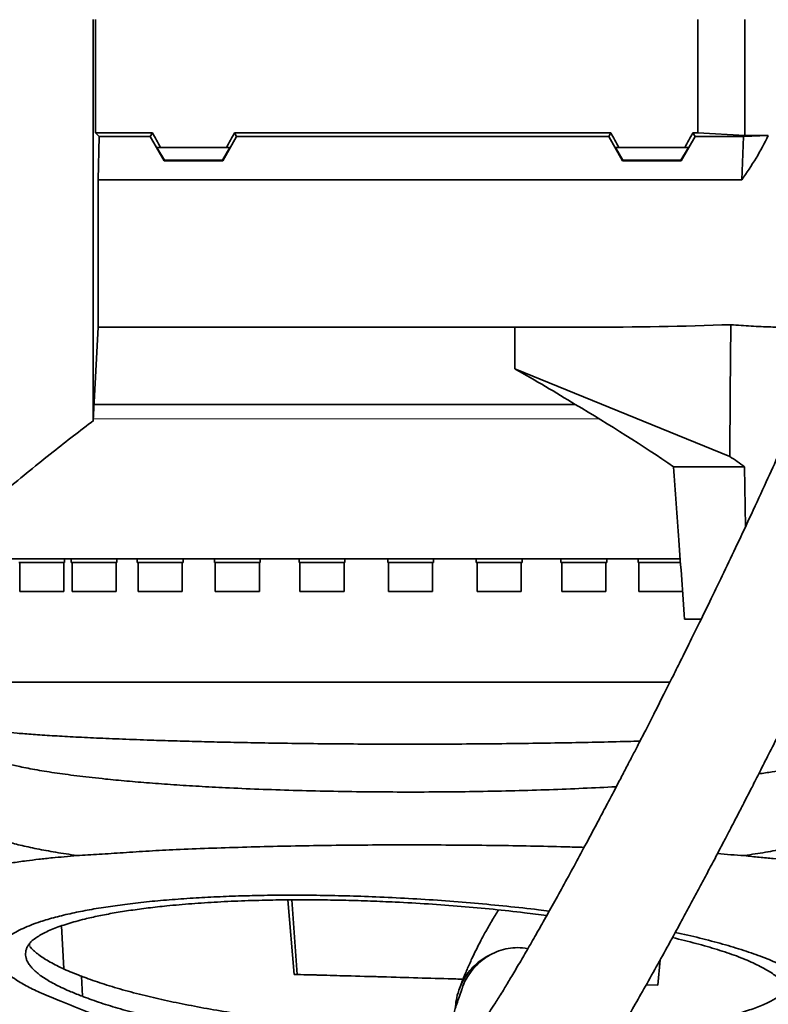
# Model space of a CAD drawing. Header units: millimetres. Extents: x 0 to 11920, y 0 to 8400.
# Tile 34 of 47: x 8871 to 9181, y 4725 to 5132. Entities that reach past the tile are written whole.
import ezdxf

# ---------------------------------------------------------------- set-up
doc = ezdxf.new("R2010")
doc.units = ezdxf.units.MM
doc.header["$LTSCALE"] = 20
doc.layers.add('THICK_LINE', color=7, linetype='Continuous')
doc.styles.add('SLDTEXTSTYLE0', font='TXT', dxfattribs={"width": 0.605})
doc.dimstyles.new('SLDDIMSTYLE0', dxfattribs={"dimtxt": 70, "dimasz": 70, "dimexe": 0, "dimexo": 0.0625, "dimgap": 17.5, "dimtad": 1, "dimdec": 4, "dimlfac": 20, "dimzin": 12, "dimdsep": 46, "dimtxsty": 'SLDTEXTSTYLE0', "dimsah": 1, "dimcen": 0.09, "dimadec": 1, "dimazin": 3, "dimtfac": 1, "dimtofl": 0, "dimtmove": 0, "dimatfit": 3, "dimfxl": 1, "dimfrac": 2, "dimtolj": 1, "dimtzin": 12, "dimarcsym": 0})

# ---------------------------------------------------------------- blocks, each defined once
blk = doc.blocks.new('_D_1')
at = {"layer": 'THICK_LINE'}
for p, q in [((10553.28, 5132.52), (11483.72, 5132.52)), ((6065.91, 4671.14), (5923.93, 4646.11))]:
    blk.add_line(p, q, dxfattribs=at)
blk.add_arc((8682.55, 5132.52), 2771.17, 190, 360, dxfattribs=at)
for points in [[(11453.72, 5132.52), (11442.84, 5062.66), (11462.84, 5062.4)], [(5953.47, 4651.31), (5956.67, 4580.68), (5976.32, 4584.4)]]:
    blk.add_solid(points, dxfattribs=at)
at = {"layer": 'THICK_LINE', "insert": (8817.13, 2453.12), "char_height": 70, "attachment_point": 1, "rotation": 5, "style": 'SLDTEXTSTYLE0'}
blk.add_mtext('170°', dxfattribs=at)

msp = doc.modelspace()

# ---------------------------------------------------------------- linework, layer by layer
at = {"color": 7, "linetype": 'Continuous', "lineweight": 35}
for p, q in [((8902.0248309, 5132.5242098), (8902.0248309, 5085.5393553)), ((9151.5467826, 5085.5393553), (9151.5467826, 5132.5242098)), ((9171.0467826, 5084.4278623), (9171.0467826, 5132.5242098)), ((8903.4539632, 5083.9753457), (8902.0248309, 5085.5393553)), ((8925.5555268, 5085.5393553), (8902.0248309, 5085.5393553)), ((8903.0467826, 5066.084722), (8903.4539632, 5083.9753457)), ((8903.4539632, 5083.9753457), (8924.6525455, 5083.9753457)), ((8924.6525455, 5083.9753457), (8925.5555268, 5085.5393553)), ((8930.4154626, 5073.9570109), (8924.6525455, 5083.9753457)), ((8954.6781026, 5073.9570109), (8960.4410197, 5083.9753457)), ((8959.5380384, 5085.5393553), (9115.5555268, 5085.5393553)), ((8960.4410197, 5083.9753457), (8959.5380384, 5085.5393553)), ((9114.6525455, 5083.9753457), (8960.4410197, 5083.9753457)), ((9114.6525455, 5083.9753457), (9115.5555268, 5085.5393553)), ((9120.4154626, 5073.9570109), (9114.6525455, 5083.9753457)), ((9144.6781026, 5073.9570109), (9150.4410197, 5083.9753457)), ((9149.5380384, 5085.5393553), (9151.5467826, 5085.5393553)), ((9150.4410197, 5083.9753457), (9149.5380384, 5085.5393553)), ((9170.4823236, 5083.9753457), (9150.4410197, 5083.9753457)), ((9171.0467826, 5084.4278623), (9151.5467826, 5085.5393553)), ((9169.7377704, 5066.084722), (9170.4823236, 5083.9753457)), ((9180.7725581, 5084.4278623), (9170.4823236, 5083.9753457)), ((9171.0467826, 5084.4278623), (9180.7725581, 5084.4278623)), ((8928.8966974, 5079.5242098), (8927.4374867, 5079.5242098)), ((8927.4374867, 5079.5242098), (8930.5335865, 5074.1616075)), ((8928.8966974, 5079.5242098), (8956.1968678, 5079.5242098)), ((8957.6560786, 5079.5242098), (8954.5599787, 5074.1616075)), ((8956.1968678, 5079.5242098), (8957.6560786, 5079.5242098)), ((9118.8966974, 5079.5242098), (9117.4374867, 5079.5242098)), ((9117.4374867, 5079.5242098), (9120.5335865, 5074.1616075)), ((9118.8966974, 5079.5242098), (9146.1968678, 5079.5242098)), ((9147.6560786, 5079.5242098), (9144.5599787, 5074.1616075)), ((9146.1968678, 5079.5242098), (9147.6560786, 5079.5242098)), ((8930.5335865, 5074.1616075), (8930.4154626, 5073.9570109)), ((8954.5599787, 5074.1616075), (8930.5335865, 5074.1616075)), ((8954.6781026, 5073.9570109), (8954.5599787, 5074.1616075)), ((9120.4154626, 5073.9570109), (9120.5335865, 5074.1616075)), ((9144.5599787, 5074.1616075), (9120.5335865, 5074.1616075)), ((9144.6781026, 5073.9570109), (9144.5599787, 5074.1616075)), ((8954.6781026, 5073.9570109), (8930.4154626, 5073.9570109)), ((9144.6781026, 5073.9570109), (9120.4154626, 5073.9570109)), ((8903.0467826, 5066.084722), (8903.0467826, 5005.0242098)), ((9169.7377704, 5066.084722), (8903.0467826, 5066.084722)), ((8901.0159885, 4966.2743507), (8903.0467826, 5005.0242098)), ((8903.0467826, 5005.0242098), (9105.7062327, 5005.0242098)), ((9075.7745008, 5005.0242098), (9075.7946125, 4987.7519839)), ((9164.8130103, 4951.4997174), (9075.7946125, 4987.7519839)), ((9100.8100959, 4973.0242098), (8901.3697337, 4973.0242098)), ((9141.5338107, 4947.2145091), (9170.9394399, 4947.2145091)), ((9171.3147342, 4922.3774512), (9170.9394399, 4947.2145091)), ((9144.3653549, 4909.0242098), (8846.0467826, 4909.0242098)), ((8889.1932988, 4907.5242098), (8870.1932988, 4907.5242098)), ((8870.5582988, 4907.5242098), (8870.5582988, 4895.5242098)), ((8888.8282988, 4895.5242098), (8888.8282988, 4907.5242098)), ((8889.1932988, 4907.5242098), (8889.1932988, 4909.0242098)), ((8891.8817209, 4909.0242098), (8891.8817209, 4907.5242098)), ((8910.8817209, 4907.5242098), (8891.8817209, 4907.5242098)), ((8892.2467209, 4907.5242098), (8892.2467209, 4895.5242098)), ((8910.5167209, 4895.5242098), (8910.5167209, 4907.5242098)), ((8910.8817209, 4907.5242098), (8910.8817209, 4909.0242098)), ((8919.3026856, 4909.0242098), (8919.3026856, 4907.5242098)), ((8938.3026856, 4907.5242098), (8919.3026856, 4907.5242098)), ((8919.6676856, 4907.5242098), (8919.6676856, 4895.5242098)), ((8937.9376856, 4895.5242098), (8937.9376856, 4907.5242098)), ((8938.3026856, 4907.5242098), (8938.3026856, 4909.0242098)), ((8951.2577651, 4909.0242098), (8951.2577651, 4907.5242098)), ((8970.2577651, 4907.5242098), (8951.2577651, 4907.5242098)), ((8951.6227651, 4907.5242098), (8951.6227651, 4895.5242098)), ((8969.8927651, 4895.5242098), (8969.8927651, 4907.5242098)), ((8970.2577651, 4907.5242098), (8970.2577651, 4909.0242098)), ((8986.3503692, 4909.0242098), (8986.3503692, 4907.5242098)), ((9005.3503692, 4907.5242098), (8986.3503692, 4907.5242098)), ((8986.7153692, 4907.5242098), (8986.7153692, 4895.5242098)), ((9004.9853692, 4895.5242098), (9004.9853692, 4907.5242098)), ((9005.3503692, 4907.5242098), (9005.3503692, 4909.0242098)), ((9023.0467826, 4909.0242098), (9023.0467826, 4907.5242098)), ((9042.0467826, 4907.5242098), (9023.0467826, 4907.5242098)), ((9023.4117826, 4907.5242098), (9023.4117826, 4895.5242098)), ((9041.6817826, 4895.5242098), (9041.6817826, 4907.5242098)), ((9042.0467826, 4907.5242098), (9042.0467826, 4909.0242098)), ((9059.743196, 4909.0242098), (9059.743196, 4907.5242098)), ((9078.743196, 4907.5242098), (9059.743196, 4907.5242098)), ((9060.108196, 4907.5242098), (9060.108196, 4895.5242098)), ((9078.378196, 4895.5242098), (9078.378196, 4907.5242098)), ((9078.743196, 4907.5242098), (9078.743196, 4909.0242098)), ((9094.8358001, 4909.0242098), (9094.8358001, 4907.5242098)), ((9113.8358001, 4907.5242098), (9094.8358001, 4907.5242098)), ((9095.2008001, 4907.5242098), (9095.2008001, 4895.5242098)), ((9113.4708001, 4895.5242098), (9113.4708001, 4907.5242098)), ((9113.8358001, 4907.5242098), (9113.8358001, 4909.0242098)), ((9126.7908796, 4909.0242098), (9126.7908796, 4907.5242098)), ((9144.4446959, 4907.5242098), (9126.7908796, 4907.5242098)), ((9127.1558796, 4907.5242098), (9127.1558796, 4895.5242098)), ((8870.5582988, 4895.5242098), (8880.9269594, 4895.5242098)), ((8880.9269594, 4895.5242098), (8888.8282988, 4895.5242098)), ((8892.2467209, 4895.5242098), (8904.4702973, 4895.5242098)), ((8904.4702973, 4895.5242098), (8910.5167209, 4895.5242098)), ((8919.6676856, 4895.5242098), (8933.6111922, 4895.5242098)), ((8933.6111922, 4895.5242098), (8937.9376856, 4895.5242098)), ((8951.6227651, 4895.5242098), (8967.0760471, 4895.5242098)), ((8967.0760471, 4895.5242098), (8969.8927651, 4895.5242098)), ((8986.7153692, 4895.5242098), (9003.4022873, 4895.5242098)), ((9003.4022873, 4895.5242098), (9004.9853692, 4895.5242098)), ((9023.4117826, 4895.5242098), (9041.0022818, 4895.5242098)), ((9041.0022818, 4895.5242098), (9041.6817826, 4895.5242098)), ((9060.108196, 4895.5242098), (9078.2327304, 4895.5242098)), ((9078.2327304, 4895.5242098), (9078.378196, 4895.5242098)), ((9095.2008001, 4895.5242098), (9113.4708001, 4895.5242098)), ((9127.1558796, 4895.5242098), (9145.4258796, 4895.5242098)), ((9152.9289756, 4884.0242098), (9146.06861, 4884.0242098)), ((8855.0467826, 4858.0242098), (9140.1307785, 4858.0242098)), ((8894.2636732, 4786.1503531), (8894.2683203, 4786.1496847)), ((9170.8297045, 4786.1503262), (9170.846781, 4786.1527827)), ((8984.2931002, 4736.9083024), (8981.7144284, 4767.7821002)), ((8888.7835269, 4739.2076196), (8887.8905716, 4756.9807096)), ((9135.940675, 4742.8936225), (9134.9993936, 4732.4192134)), ((8896.5458148, 4727.8567713), (8896.165602, 4736.1780692)), ((8984.2931002, 4736.9083024), (8985.5133742, 4736.9063133)), ((9134.9993936, 4732.4192134), (9130.1638738, 4732.5764423)), ((9135.0164281, 4732.4386902), (9130.2629029, 4732.5931783))]:
    msp.add_line(p, q, dxfattribs=at)
at = {"color": 8, "linetype": 'Continuous', "lineweight": 18}
for p, q in [((8901.055287, 4967.0242098), (9110.7873214, 4967.0242098)), ((8874.822167, 4748.3793825), (8874.7462765, 4749.8348209))]:
    msp.add_line(p, q, dxfattribs=at)
at = {"color": 7, "linetype": 'Continuous', "lineweight": 35, "flags": 128}
for points in [[(9164.8130103, 4951.4997174), (9165.0272171, 4977.5432186), (9165.25968, 5006.062279)], [(9054.3024125, 4734.9392839), (9051.2908004, 4735.0283277), (9043.0611447, 4735.270273), (9034.8025942, 4735.5110573), (9026.5306622, 4735.7502284), (9018.2608873, 4735.9873369), (9010.0088038, 4736.2219375), (9001.7899132, 4736.4535895), (8993.6196541, 4736.6818577), (8985.5133742, 4736.9063133)]]:
    msp.add_lwpolyline(points, dxfattribs=at)
at = {"color": 7, "linetype": 'Continuous', "lineweight": 35}
for centre, major_axis, ratio, start_param, end_param in [((8889.9996945, 5132.5242098), (-85.07475, 146.9493494), 0.0453552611, 4.317285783, 4.3608035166), ((8995.0938707, 5132.5242098), (85.07475, 146.9493494), 0.0453552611, 1.9223817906, 1.9658995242), ((9079.9996945, 5132.5242098), (-85.07475, 146.9493494), 0.0453552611, 4.317285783, 4.3608035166), ((9185.0938707, 5132.5242098), (85.07475, 146.9493494), 0.0453552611, 1.9223817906, 1.9658995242), ((9040.0497642, 5132.5242098), (151.9485831, 0), 0.8390996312, 5.7350530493, 5.896385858), ((9080.2208489, 5132.5242098), (469.9651323, -7.4613932), 0.2708317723, 4.7709431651, 4.8986364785), ((9027.6147117, 4952.4118443), (192.2484273, -101.2051098), 0.249052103, 1.314063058, 1.4500438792), ((9037.5428921, 4945.5925898), (194.7446051, -102.5191698), 0.249052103, 1.1432029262, 1.3731971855), ((9026.164103, 4953.4082072), (248.7920697, -130.971312), 0.249052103, 1.08614054, 1.1157290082), ((9003.2683922, 3887.859933), (-127.8371038, 2059.0068294), 0.0185558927, 5.1362766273, 5.1528280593)]:
    msp.add_ellipse(centre, major_axis=major_axis, ratio=ratio, start_param=start_param, end_param=end_param, dxfattribs=at)
for points, knots in [([(8901.0159885, 4966.2743507), (8901.0159708, 4966.3838342), (8901.0159351, 4966.6035623), (8901.016029, 4968.4027087), (8901.0159679, 4970.8171631), (8901.0159519, 4973.373334), (8901.0159997, 4976.2759978), (8901.01601, 4980.5651888), (8901.0159281, 4986.7754171), (8901.0160092, 4992.8687622), (8901.0160005, 4998.2990575), (8901.0159537, 5003.9789486), (8901.0159742, 5011.5987574), (8901.0160244, 5021.6010429), (8901.0159396, 5030.6753187), (8901.0159748, 5038.3790268), (8901.0160146, 5046.1995435), (8901.0159706, 5056.285088), (8901.015953, 5068.9346332), (8901.0160203, 5079.9558444), (8901.015988, 5089.0498008), (8901.0159495, 5096.6245166), (8901.0159735, 5104.9506187), (8901.0160097, 5114.0505421), (8901.0159839, 5123.2540428), (8901.0159616, 5129.4309603), (8901.0159505, 5132.5242098)], [0, 0, 0, 0, 0.0527172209, 0.1058009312, 0.1600380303, 0.1873370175, 0.2146865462, 0.2674035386, 0.3204855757, 0.3747211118, 0.4020190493, 0.4293671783, 0.4821277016, 0.5352553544, 0.5895395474, 0.6168628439, 0.6442366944, 0.6969575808, 0.7500441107, 0.8042843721, 0.8315845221, 0.8589349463, 0.8939310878, 0.9290336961, 0.9644618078, 1, 1, 1, 1]), ([(9209.835113, 5011.2092398), (9208.7621499, 5008.4135686), (9206.0551148, 5001.360223), (9201.4670157, 4990.1399935), (9196.1693488, 4977.5368641), (9190.7624651, 4965.0679704), (9185.3480414, 4952.8726644), (9179.6961378, 4940.4009474), (9173.8910192, 4927.8290883), (9168.0169176, 4915.3231844), (9162.4656653, 4903.6739837), (9157.2593532, 4892.8841978), (9152.4407408, 4883.0066034), (9148.0424172, 4874.0767156), (9144.0794561, 4866.0974566), (9140.4948667, 4858.9323683), (9136.9393532, 4851.8715893), (9133.4585768, 4845.0054946), (9130.1256871, 4838.4750878), (9127.30553, 4832.9810174), (9124.7850607, 4828.0942391), (9122.3475581, 4823.389228), (9119.7365752, 4818.373141), (9116.8485355, 4812.8532583), (9113.588327, 4806.6585918), (9109.8928777, 4799.685236), (9105.7860404, 4791.9976491), (9101.345452, 4783.7625456), (9096.7809376, 4775.3880367), (9092.3046318, 4767.2717881), (9088.0677732, 4759.6859837), (9084.0879217, 4752.6564265), (9080.3710605, 4746.187364), (9076.9238419, 4740.2842901), (9073.7990049, 4735.0298445), (9071.3209969, 4730.9468794), (9069.4356908, 4727.8973822), (9068.0429967, 4725.6788867), (9066.8120402, 4723.7482041), (9065.6339347, 4721.9289422), (9064.4163032, 4720.0816187), (9063.2464218, 4718.3465274), (9062.2078772, 4716.8434302), (9061.3771851, 4715.668292), (9060.6643124, 4714.682267), (9059.9960668, 4713.7789531), (9059.3368802, 4712.9111131), (9058.6648207, 4712.0567341), (9058.0779779, 4711.3441905), (9057.6300893, 4710.832231), (9057.5592525, 4710.7530798), (9057.5208959, 4710.7102211)], [0, 0, 0, 0, 0.02091935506, 0.05277853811, 0.08508610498, 0.11738266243, 0.14927495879, 0.18044035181, 0.21588517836, 0.24960824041, 0.28132981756, 0.31083318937, 0.33842507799, 0.36342198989, 0.3857382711, 0.40596053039, 0.42455854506, 0.4464237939, 0.46544407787, 0.48161724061, 0.49478052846, 0.50877469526, 0.5236682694, 0.53994646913, 0.55891914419, 0.58060090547, 0.60490536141, 0.63171878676, 0.66016768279, 0.68783007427, 0.7145151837, 0.7402167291, 0.76493565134, 0.78868085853, 0.81143793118, 0.83217254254, 0.84463537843, 0.85605305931, 0.8664619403, 0.87623026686, 0.88764811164, 0.90110293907, 0.91172473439, 0.92128136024, 0.92976632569, 0.9379339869, 0.94795559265, 0.95995033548, 0.9729800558, 0.98536927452, 1, 1, 1, 1]), ([(9188.5321447, 5005.0422495), (9186.3065432, 5005.0560536), (9181.4438219, 5005.0862142), (9173.6840262, 5005.4446744), (9168.0696349, 5005.8562759), (9165.25968, 5006.062279)], [0, 0, 0, 0, 0.2965479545, 0.6479282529, 1, 1, 1, 1]), ([(9053.805609, 4730.9468862), (9053.7751331, 4730.8608922), (9053.3690599, 4729.7150769), (9052.659213, 4727.6158732), (9051.7154268, 4724.7819207), (9050.9146353, 4722.2997114), (9050.2144589, 4720.0751428), (9049.6237716, 4718.1498114), (9049.1437341, 4716.5467082), (9048.7700623, 4715.2734819), (9048.3758896, 4713.9060425), (9047.9162269, 4712.2691633), (9047.3615797, 4710.2153597), (9046.7600655, 4707.8609421), (9046.1353315, 4705.1795314), (9045.5975914, 4702.5338035), (9045.1497825, 4699.8082549), (9044.8400802, 4697.1261489), (9044.6868987, 4694.4606143), (9044.7230921, 4691.6444159), (9045.0048834, 4688.6819207), (9045.6928786, 4685.286539), (9046.8570308, 4681.8000859), (9048.5183094, 4678.4436847), (9050.7087098, 4675.2595572), (9053.1525518, 4672.6047008), (9055.6910842, 4670.4931536), (9058.6550155, 4668.5777101), (9062.0986979, 4666.9867237), (9065.8701764, 4665.9183022), (9069.3877848, 4665.4534728), (9072.531912, 4665.4372587), (9075.4478136, 4665.7417123), (9078.5209603, 4666.4096072), (9081.7944908, 4667.5413854), (9085.1609551, 4669.2072015), (9087.8260104, 4670.9749423), (9089.6635739, 4672.4164025), (9090.8936655, 4673.475928), (9092.0464098, 4674.5421871), (9093.2595439, 4675.7444973), (9094.5426228, 4677.1040965), (9095.8242803, 4678.5497011), (9096.9986641, 4679.9471342), (9097.966905, 4681.1461573), (9098.7852951, 4682.1877943), (9099.6267387, 4683.2841594), (9100.6094216, 4684.5968049), (9101.7349393, 4686.1405607), (9102.9800655, 4687.8940164), (9104.2163022, 4689.6789675), (9105.3344853, 4691.3276609), (9106.2979368, 4692.7702164), (9107.2129171, 4694.1575119), (9108.5275396, 4696.1751695), (9110.3454919, 4699.0166749), (9112.9340924, 4703.1587621), (9116.0564811, 4708.2755885), (9119.7807973, 4714.5214582), (9123.994503, 4721.737611), (9128.6732516, 4729.9042348), (9133.673337, 4738.7834678), (9138.8173666, 4748.0581449), (9143.380442, 4756.3965247), (9147.3204951, 4763.6690181), (9150.6235186, 4769.8109479), (9153.8863237, 4775.9206192), (9157.0898151, 4781.9591265), (9160.1286536, 4787.7233818), (9162.8383278, 4792.8926198), (9165.1185044, 4797.2631804), (9166.9575666, 4800.8016856), (9168.488101, 4803.7555772), (9169.8966842, 4806.4810188), (9171.7293536, 4810.0360803), (9174.1953153, 4814.8380334), (9177.3982768, 4821.1089358), (9181.078831, 4828.3602964), (9184.8921306, 4835.927485), (9188.8021765, 4843.7430741), (9192.8046146, 4851.80117), (9197.2365966, 4860.7976165), (9202.1505518, 4870.8672112), (9207.5253878, 4882.0031394), (9213.3287014, 4894.1825488), (9219.4808562, 4907.2898606), (9225.9154466, 4921.2409872), (9232.5055265, 4935.8317224), (9239.1518937, 4950.9115023), (9245.7217015, 4966.3161963), (9251.6715785, 4980.7275619), (9255.2596888, 4990.0720997), (9256.8097315, 4994.1088854)], [0, 0, 0, 0, 0.0011116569, 0.0148121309, 0.0271569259, 0.0381207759, 0.0476873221, 0.0571367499, 0.064632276, 0.0702719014, 0.0756439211, 0.08465015, 0.0943426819, 0.1066924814, 0.1198729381, 0.1337463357, 0.146257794, 0.1585796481, 0.1705051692, 0.1814308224, 0.1916617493, 0.2003022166, 0.2089597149, 0.2176297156, 0.2245309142, 0.2315541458, 0.2378359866, 0.2436162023, 0.2512077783, 0.2584729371, 0.2651820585, 0.2711549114, 0.2773067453, 0.2844441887, 0.29256511, 0.3016445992, 0.3106824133, 0.3163674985, 0.3218236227, 0.3277145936, 0.3343241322, 0.3416551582, 0.3495987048, 0.3566990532, 0.3620796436, 0.3665427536, 0.3715482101, 0.377457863, 0.3842793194, 0.3914687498, 0.3988973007, 0.4049422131, 0.4097270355, 0.414498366, 0.4195643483, 0.4303965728, 0.4423389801, 0.4576982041, 0.4744822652, 0.4927623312, 0.5126125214, 0.5334435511, 0.5539634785, 0.5740685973, 0.5869472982, 0.5996014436, 0.6120140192, 0.6241691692, 0.6359287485, 0.6463036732, 0.6546063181, 0.6614576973, 0.6668473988, 0.671678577, 0.6771620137, 0.6872678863, 0.6991093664, 0.7126845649, 0.7279820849, 0.7411950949, 0.7557670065, 0.7720546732, 0.7900083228, 0.8099253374, 0.8313897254, 0.8542619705, 0.8783615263, 0.9034596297, 0.9288108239, 0.9545577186, 0.9803692, 1, 1, 1, 1]), ([(8864.9060019, 4937.5628966), (8871.3923988, 4942.8957285), (8883.3317607, 4952.71175), (8895.5933522, 4962.1203867), (8901.1934865, 4966.4175148)], [0, 0, 0, 0, 0.5432783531, 1, 1, 1, 1]), ([(9146.06861, 4884.0242098), (9145.2871458, 4894.9390521), (9143.7790546, 4916.002817), (9142.2638602, 4937.0659101), (9141.5338107, 4947.2145091)], [0, 0, 0, 0, 0.518180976, 1, 1, 1, 1]), ([(8854.448794, 4839.173716), (8854.4375668, 4839.1606142), (8854.3985651, 4839.1151003), (8854.8716106, 4838.7655428), (8855.9104279, 4838.5196436), (8857.5688444, 4838.1805843), (8860.1532179, 4837.799075), (8863.9718996, 4837.3439937), (8869.3879902, 4836.8405467), (8876.0048364, 4836.3184654), (8883.7390539, 4835.8098727), (8892.5215214, 4835.308837), (8902.2717042, 4834.8293663), (8913.0590535, 4834.3741051), (8923.8875564, 4833.9758166), (8934.4669823, 4833.6446458), (8944.5393143, 4833.3644724), (8955.1800826, 4833.1081405), (8966.3515475, 4832.8854118), (8978.7569157, 4832.674201), (8992.3007981, 4832.5025792), (9006.9864366, 4832.3718762), (9022.0141775, 4832.299299), (9037.0799355, 4832.2896638), (9052.0533343, 4832.3334066), (9066.8135544, 4832.443842), (9081.4863162, 4832.6026328), (9095.7851695, 4832.8277477), (9109.5395079, 4833.0976869), (9120.1421518, 4833.3479616), (9125.9459798, 4833.5196047), (9127.6046899, 4833.5686596)], [0, 0, 0, 0, 0.0104414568, 0.0362724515, 0.0621824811, 0.089375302, 0.1166598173, 0.1553390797, 0.194283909, 0.2336397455, 0.2735584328, 0.3125914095, 0.3518976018, 0.3916272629, 0.4319370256, 0.4627885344, 0.4938975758, 0.5251447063, 0.5576017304, 0.5902158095, 0.6291717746, 0.6684006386, 0.7080522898, 0.7482832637, 0.7872041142, 0.8263973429, 0.8660121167, 0.9062044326, 0.9451247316, 0.9843168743, 1, 1, 1, 1]), ([(8852.7631196, 4831.4364267), (8852.7118361, 4831.2613218), (8852.586341, 4830.8328254), (8852.9085655, 4829.8527929), (8853.7552509, 4828.9227185), (8855.3433926, 4827.7816062), (8857.7640175, 4826.6131924), (8861.1730671, 4825.3785373), (8865.4266107, 4824.1632692), (8870.8441481, 4822.9007819), (8877.6051152, 4821.5993675), (8885.8990995, 4820.2814481), (8895.352708, 4819.0237841), (8905.1115667, 4817.932854), (8914.8609337, 4816.9974031), (8924.3155803, 4816.2064116), (8934.3148487, 4815.4772396), (8944.8224944, 4814.8194446), (8956.555062, 4814.1914917), (8969.5798825, 4813.6204574), (8983.9245452, 4813.1347702), (8998.7714296, 4812.7689147), (9013.8009961, 4812.5400105), (9028.8952281, 4812.4420213), (9043.895702, 4812.4752729), (9058.972897, 4812.63989), (9073.8216596, 4812.937379), (9088.3547095, 4813.3575895), (9102.3552961, 4813.9104569), (9112.2149394, 4814.3637498), (9117.1821757, 4814.6653764), (9117.8142006, 4814.703755)], [0, 0, 0, 0, 0.0166141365, 0.0406561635, 0.0682172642, 0.0958678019, 0.1289904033, 0.1622698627, 0.1957081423, 0.2293084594, 0.2694501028, 0.3098740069, 0.350737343, 0.3922028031, 0.4243257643, 0.4565948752, 0.489012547, 0.5215818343, 0.5543047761, 0.5939936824, 0.6339640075, 0.6742239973, 0.7151772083, 0.7546158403, 0.7943320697, 0.8343322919, 0.8750141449, 0.9144544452, 0.954170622, 0.9941687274, 1, 1, 1, 1]), ([(9176.8317866, 4820.0059764), (9178.7151772, 4820.2668215), (9183.5970494, 4820.9429492), (9190.3361262, 4822.1209412), (9197.1300071, 4823.5202609), (9202.061159, 4824.8165157), (9205.5755072, 4825.9529834), (9207.9229458, 4826.8787702), (9209.4293995, 4827.6908523), (9210.3874016, 4828.1126431), (9210.7722336, 4828.4865908), (9210.964601, 4828.6735174)], [0, 0, 0, 0, 0.1025075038, 0.265706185, 0.4306337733, 0.5979274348, 0.704483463, 0.8113516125, 0.9055581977, 0.9527910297, 1, 1, 1, 1]), ([(8851.115074, 4800.7867733), (8851.0894146, 4800.699257), (8850.8935517, 4800.0312306), (8851.4734474, 4798.7811596), (8853.0828808, 4797.0492277), (8855.883614, 4795.3384461), (8859.7515395, 4793.6597157), (8864.6775691, 4792.0272663), (8870.6145894, 4790.4504646), (8877.5353659, 4788.9402485), (8885.3379685, 4787.4942272), (8891.2889793, 4786.5982297), (8894.2636732, 4786.1503531)], [0, 0, 0, 0, 0.0165453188, 0.126293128, 0.2360311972, 0.3457493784, 0.4554390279, 0.5650912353, 0.6738990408, 0.7826564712, 0.8913578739, 1, 1, 1, 1]), ([(9170.846781, 4786.1527827), (9173.8196197, 4786.6005008), (9179.7669182, 4787.4961812), (9187.5648255, 4788.9416237), (9194.4819316, 4790.45117), (9200.1095493, 4791.9461162), (9204.6007079, 4793.4063278), (9208.0732977, 4794.8186475), (9210.8297354, 4796.2552043), (9211.9998403, 4797.2276068), (9212.5849468, 4797.713853)], [0, 0, 0, 0, 0.1347545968, 0.2695826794, 0.4044802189, 0.539440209, 0.6545351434, 0.7696645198, 0.8848216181, 1, 1, 1, 1]), ([(8894.2683203, 4786.1496847), (8897.2984438, 4786.3137855), (8903.367258, 4786.6424509), (8913.4036862, 4787.3395942), (8924.0540183, 4788.045989), (8935.8133232, 4788.6686572), (8948.722801, 4789.1621094), (8962.7720174, 4789.6184383), (8977.3350949, 4789.9865977), (8992.1953555, 4790.2751649), (9007.2604796, 4790.468413), (9022.4235354, 4790.5633368), (9037.6596584, 4790.5704541), (9052.7784499, 4790.4956913), (9067.6908914, 4790.3401834), (9082.2860058, 4790.0969117), (9094.6029239, 4789.8299017), (9101.8165529, 4789.6112073), (9104.4486682, 4789.5314099)], [0, 0, 0, 0, 0.0593093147, 0.1187863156, 0.1782599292, 0.2375646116, 0.3044285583, 0.3715409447, 0.4386494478, 0.5055080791, 0.571030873, 0.6367937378, 0.7025569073, 0.7680801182, 0.8327955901, 0.8977402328, 0.9626873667, 1, 1, 1, 1]), ([(8852.2553807, 4777.8807293), (8852.2471747, 4778.060736), (8852.2297103, 4778.4438355), (8852.643448, 4778.9683894), (8853.4250091, 4779.540429), (8854.6210928, 4780.1215468), (8856.6521264, 4780.8659219), (8859.8088345, 4781.7285796), (8864.4992412, 4782.6643073), (8869.110959, 4783.4017577), (8873.8510838, 4784.0611991), (8878.4271662, 4784.5905104), (8883.6891829, 4785.1989719), (8888.9798953, 4785.6386909), (8892.5010505, 4785.9796662), (8894.2634462, 4786.1503299)], [0, 0, 0, 0, 0.0569236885, 0.1211478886, 0.1854992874, 0.2518049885, 0.3203246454, 0.4395526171, 0.5447844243, 0.654377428, 0.7093859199, 0.7895898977, 0.8700488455, 0.9349573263, 1, 1, 1, 1]), ([(9159.7307663, 4786.9746772), (9161.5875946, 4786.7973281), (9165.4204143, 4786.4312486), (9168.9896187, 4786.2458879), (9170.8297045, 4786.1503262)], [0, 0, 0, 0, 0.4844548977, 1, 1, 1, 1]), ([(9170.8472601, 4786.1527337), (9172.9343244, 4785.8852352), (9177.1105118, 4785.3499744), (9182.8677088, 4784.9549851), (9189.1352049, 4784.3697415), (9195.4832792, 4783.4939019), (9200.9231401, 4782.5943287), (9204.9255787, 4781.7084243), (9207.5145912, 4780.984849), (9209.3753109, 4780.5562234), (9210.7092184, 4780.2165895), (9211.3135249, 4779.5425959), (9211.615321, 4779.2059974)], [0, 0, 0, 0, 0.0951531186, 0.1904001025, 0.2855677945, 0.4321830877, 0.5787995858, 0.6833145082, 0.7878306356, 0.858597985, 0.9293825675, 1, 1, 1, 1]), ([(8956.196278, 4698.2780927), (8953.8595542, 4699.2447406), (8949.1854372, 4701.1783132), (8939.4148909, 4705.0271721), (8922.7422599, 4711.7819369), (8904.5311461, 4719.0194403), (8888.4777094, 4725.4281146), (8879.9191922, 4728.8923859), (8873.6773929, 4731.8363983), (8869.3312584, 4734.4106849), (8865.7389439, 4737.0524838), (8863.0557632, 4739.7586504), (8861.3363148, 4742.7236572), (8860.9495463, 4745.6689076), (8861.8360683, 4748.3243739), (8863.6174673, 4750.6278681), (8865.9019999, 4752.5923015), (8868.6782016, 4754.3641949), (8871.8897331, 4755.9897766), (8875.3427706, 4757.437357), (8879.7177589, 4758.9905609), (8885.218071, 4760.6160483), (8892.0145007, 4762.2509141), (8899.3572533, 4763.7068324), (8906.997259, 4764.964971), (8915.2892172, 4766.0970912), (8924.1206628, 4767.08704), (8933.6522288, 4767.9389604), (8943.4419977, 4768.6191693), (8953.5119932, 4769.1375393), (8962.9657473, 4769.4708159), (8972.6613203, 4769.6814392), (8982.570037, 4769.7690663), (8993.9011234, 4769.7110608), (9005.7700269, 4769.4815947), (9018.5213305, 4769.0522964), (9031.7449619, 4768.4103013), (9045.4171151, 4767.5363017), (9059.0506748, 4766.4548773), (9072.4838313, 4765.1618578), (9082.8229292, 4764.038804), (9088.5045353, 4763.2954638), (9089.9675988, 4763.1040472)], [0, 0, 0, 0, 0.0265172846, 0.0530421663, 0.1060864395, 0.2121818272, 0.2523479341, 0.2825074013, 0.3073858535, 0.332267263, 0.3518431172, 0.3785153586, 0.4053691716, 0.4328042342, 0.4604396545, 0.4811893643, 0.5006312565, 0.5200729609, 0.5368587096, 0.5536443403, 0.5691491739, 0.5917860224, 0.614422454, 0.6351776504, 0.6559322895, 0.6755078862, 0.6966357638, 0.717183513, 0.7377309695, 0.7573554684, 0.7769797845, 0.7918695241, 0.8114118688, 0.8309541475, 0.8523254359, 0.8736967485, 0.897137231, 0.9205779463, 0.9443705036, 0.9681634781, 0.9918018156, 1, 1, 1, 1]), ([(9088.9683473, 4761.3151545), (9085.9081815, 4761.7120648), (9078.6882633, 4762.6485043), (9066.8173319, 4763.9021802), (9053.5118893, 4765.1151565), (9039.9300804, 4766.115752), (9027.3453164, 4766.8369434), (9015.9292979, 4767.3230727), (9005.6721966, 4767.6311421), (8995.4805467, 4767.805206), (8985.3703539, 4767.8430549), (8974.7682803, 4767.7349342), (8963.74445, 4767.4456084), (8952.4897649, 4766.9372941), (8941.6936772, 4766.2293661), (8932.1475713, 4765.3867407), (8923.776624, 4764.4556772), (8916.4758962, 4763.4779512), (8909.6437739, 4762.3857729), (8903.2909784, 4761.1805458), (8896.7371827, 4759.7060963), (8890.2535486, 4757.917103), (8884.2114612, 4755.76021), (8879.1968917, 4753.4324774), (8876.8856007, 4751.7551359), (8875.7255917, 4750.9132984)], [0, 0, 0, 0, 0.0355977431, 0.0839865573, 0.1323738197, 0.1815264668, 0.2306781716, 0.2675293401, 0.3043806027, 0.3417464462, 0.3791123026, 0.4168518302, 0.4622185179, 0.5080538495, 0.5538904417, 0.6001965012, 0.6373299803, 0.6744640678, 0.7120196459, 0.7495757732, 0.78743293, 0.839573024, 0.8921055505, 0.9458490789, 1, 1, 1, 1]), ([(9069.0054215, 4763.6347877), (9068.9722486, 4763.5823334), (9068.4865151, 4762.8142737), (9067.5456766, 4761.2801818), (9066.175623, 4758.9995183), (9064.7787339, 4756.5952052), (9063.2744213, 4753.917782), (9061.6014543, 4750.8159219), (9059.7930105, 4747.2866773), (9058.2162047, 4744.0192361), (9056.9379347, 4741.2278856), (9055.9776097, 4739.0450571), (9055.118458, 4737.0129025), (9054.3537417, 4735.1365326), (9053.6705259, 4733.3954644), (9053.109037, 4731.9235578), (9052.7875816, 4731.0380304), (9052.6674269, 4730.7070349)], [0, 0, 0, 0, 0.0053764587, 0.078724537, 0.1544133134, 0.2324290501, 0.3139909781, 0.4122657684, 0.5247922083, 0.6395006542, 0.7061521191, 0.7705124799, 0.8286360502, 0.8799677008, 0.9292649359, 0.973560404, 1, 1, 1, 1]), ([(9167.5390838, 4744.5548535), (9164.9848587, 4745.4308151), (9159.8588699, 4747.188753), (9151.0077358, 4749.7405919), (9144.3676014, 4751.3613144), (9141.0563501, 4752.1695239)], [0, 0, 0, 0, 0.3324026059, 0.6670876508, 1, 1, 1, 1]), ([(9142.2337598, 4754.3208931), (9143.082857, 4754.1420835), (9147.5604246, 4753.1991619), (9154.9356317, 4751.3683737), (9164.3204669, 4748.8258676), (9172.8247403, 4746.1545778), (9180.4412669, 4743.3867532), (9187.0602465, 4740.5411501), (9192.3665596, 4737.7670586), (9196.4623596, 4735.0915269), (9199.3778338, 4732.6147028), (9201.3609107, 4730.2246385), (9202.4877365, 4727.9739356), (9202.929781, 4725.7160772), (9202.398866, 4723.4751216), (9200.5943822, 4719.9388512), (9196.6673344, 4713.6705256), (9192.6292798, 4706.347831), (9188.1305691, 4699.3013509), (9186.4879787, 4695.7210861), (9185.6665987, 4693.930769)], [0, 0, 0, 0, 0.0100494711, 0.0529941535, 0.0964100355, 0.1407733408, 0.1855027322, 0.2305259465, 0.2762259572, 0.3161272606, 0.3560282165, 0.3925559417, 0.4290854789, 0.4634879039, 0.5017164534, 0.5399713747, 0.6417098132, 0.8201843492, 0.9100828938, 1, 1, 1, 1]), ([(8875.724965, 4750.9133121), (8875.3580885, 4750.5299245), (8874.6238006, 4749.7625903), (8873.8396451, 4748.5839101), (8873.2883266, 4747.3857378), (8872.993289, 4746.161638), (8872.9545854, 4744.91472), (8873.1801634, 4743.6450719), (8873.6703381, 4742.3607327), (8874.4412336, 4741.0372002), (8875.5114087, 4739.676946), (8876.9023294, 4738.2799646), (8878.5944013, 4736.8749389), (8880.5985925, 4735.4557316), (8882.9182949, 4734.026345), (8885.55945, 4732.5874547), (8888.5164484, 4731.1505929), (8892.0948505, 4729.567878), (8894.933798, 4728.4764871), (8896.5458148, 4727.8567713)], [0, 0, 0, 0, 0.0538974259, 0.1078734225, 0.1620855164, 0.2163761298, 0.2715622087, 0.3268308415, 0.3823485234, 0.4379493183, 0.4970222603, 0.5561955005, 0.6156739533, 0.6752550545, 0.7360178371, 0.7968908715, 0.8581016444, 0.9194269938, 1, 1, 1, 1]), ([(8896.165602, 4736.1780692), (8895.7931613, 4736.3177882), (8894.1666571, 4736.9279618), (8891.4443936, 4738.0177167), (8888.164935, 4739.4554084), (8885.178979, 4740.9068251), (8882.4745133, 4742.3787016), (8880.06578, 4743.8667015), (8877.9707548, 4745.3698153), (8876.1810008, 4746.8762858), (8875.2756034, 4747.878016), (8874.8224576, 4748.3793757)], [0, 0, 0, 0, 0.0350984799, 0.1532803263, 0.2716848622, 0.3907631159, 0.5100667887, 0.631950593, 0.7540718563, 0.8769145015, 1, 1, 1, 1]), ([(9081.1149899, 4747.4990616), (9080.7430385, 4747.590647), (9079.0209023, 4748.0146875), (9075.9166755, 4748.0419207), (9071.9224936, 4747.5672942), (9068.1471594, 4746.3971121), (9064.5847059, 4744.609981), (9061.3488117, 4742.2519927), (9058.4590843, 4739.3458201), (9056.0604748, 4735.9271541), (9054.5069942, 4733.069279), (9053.9851053, 4731.3111294), (9053.8708941, 4730.9263721)], [0, 0, 0, 0, 0.033063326, 0.1530833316, 0.2650426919, 0.3802529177, 0.4923651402, 0.607515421, 0.7237503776, 0.843024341, 0.9656471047, 1, 1, 1, 1]), ([(9065.9996068, 4745.2016167), (9065.854061, 4745.1508277), (9064.4966284, 4744.677144), (9062.1290757, 4743.182396), (9059.0312833, 4740.7457964), (9056.3477293, 4737.7196106), (9054.1163108, 4734.2552617), (9052.4407458, 4730.3671491), (9051.3774376, 4726.5518318), (9051.2025354, 4724.0272434), (9051.1278639, 4722.9494127)], [0, 0, 0, 0, 0.0165713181, 0.1545523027, 0.2963427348, 0.4380704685, 0.5835008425, 0.7327752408, 0.8859128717, 1, 1, 1, 1]), ([(9187.7376793, 4722.3690204), (9188.0924595, 4722.7827668), (9188.8026082, 4723.6109459), (9189.5043914, 4724.8838842), (9189.9385038, 4726.1784087), (9190.0761412, 4727.5023333), (9189.9167572, 4728.8518594), (9189.4522374, 4730.2267548), (9188.6824886, 4731.6170862), (9187.6045063, 4733.0221562), (9186.2172048, 4734.4380456), (9184.5188981, 4735.8640188), (9182.511418, 4737.2960605), (9180.1796801, 4738.7406701), (9177.5218818, 4740.1936573), (9174.52253, 4741.653731), (9171.2274195, 4743.1104583), (9168.7693293, 4744.0730751), (9167.5390838, 4744.5548535)], [0, 0, 0, 0, 0.0600918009, 0.1202832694, 0.1807757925, 0.2413690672, 0.3031126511, 0.3649622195, 0.4271327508, 0.4894110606, 0.5520067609, 0.6147128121, 0.6777540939, 0.7409083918, 0.8053700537, 0.8699545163, 0.9349137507, 1, 1, 1, 1]), ([(9048.0318703, 4712.6701303), (9043.912521, 4712.8335338), (9035.6139254, 4713.1627166), (9023.1087495, 4713.904372), (9010.6431619, 4714.8236567), (8998.3476593, 4715.9344976), (8986.2899456, 4717.2180277), (8974.5539286, 4718.6629774), (8963.1473692, 4720.2689618), (8952.1525532, 4722.0326954), (8941.6235773, 4723.9419322), (8931.7042971, 4725.9676721), (8922.1192059, 4728.1741565), (8913.0201737, 4730.5623893), (8904.5503406, 4733.1233927), (8899.1575612, 4735.0147631), (8896.5208784, 4736.0399339), (8896.165602, 4736.1780692)], [0, 0, 0, 0, 0.0674214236, 0.13582317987, 0.20397868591, 0.27206601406, 0.34038722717, 0.4087175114, 0.47681725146, 0.54639162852, 0.61619189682, 0.68600283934, 0.75559181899, 0.83299226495, 0.91053710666, 0.98794543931, 1, 1, 1, 1]), ([(9054.2726904, 4734.9191996), (9052.8348382, 4734.9618991), (9046.6527075, 4735.1454879), (9035.4394988, 4735.471576), (9020.7535542, 4735.8935945), (9007.2339968, 4736.2750789), (8995.0600349, 4736.6138293), (8987.8869839, 4736.8100105), (8984.2931002, 4736.9083024)], [0, 0, 0, 0, 0.0617728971, 0.2655962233, 0.4753352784, 0.6850753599, 0.842214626, 1, 1, 1, 1]), ([(8896.5458148, 4727.8567713), (8896.7070215, 4727.7938026), (8899.079864, 4726.8669508), (8904.0633706, 4725.0911675), (8912.2164614, 4722.5854509), (8921.268885, 4720.1626035), (8931.1683791, 4717.8420866), (8941.8935499, 4715.6431142), (8953.36487, 4713.5787155), (8965.4775775, 4711.6694509), (8977.9522701, 4709.9616499), (8990.6976706, 4708.4660219), (9003.5996199, 4707.1792966), (9016.7365991, 4706.0872026), (9028.9804153, 4705.2817573), (9038.7575181, 4704.7640241), (9044.0820026, 4704.5696295), (9046.0129025, 4704.4991333)], [0, 0, 0, 0, 0.0055678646, 0.0819548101, 0.1586068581, 0.2352469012, 0.3116174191, 0.3881562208, 0.4649928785, 0.5418133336, 0.6183299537, 0.6914852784, 0.7649283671, 0.8383617, 0.9115036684, 0.9679072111, 1, 1, 1, 1]), ([(9188.17159, 4730.6745693), (9188.0684744, 4730.5451756), (9187.6448236, 4730.0135611), (9186.7410799, 4729.091789), (9185.3061179, 4727.9218719), (9183.5895403, 4726.7754117), (9181.5826907, 4725.6477487), (9179.2812427, 4724.5429819), (9176.6768157, 4723.4627569), (9173.7819859, 4722.4160563), (9170.6385815, 4721.4180212), (9167.2650729, 4720.4705381), (9163.67154, 4719.5729258), (9159.8158343, 4718.7154547), (9155.6739343, 4717.8950025), (9151.2498282, 4717.1156499), (9146.536542, 4716.3796773), (9141.5672722, 4715.6945658), (9136.4928359, 4715.08097), (9131.3556273, 4714.534885), (9126.1616709, 4714.0571393), (9122.0949034, 4713.7198102), (9119.7069189, 4713.5596317), (9119.1727034, 4713.5237982)], [0, 0, 0, 0, 0.0162571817, 0.0667927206, 0.1174107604, 0.1682809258, 0.2192365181, 0.2711798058, 0.3232163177, 0.3755396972, 0.4279609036, 0.4784974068, 0.5291243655, 0.5800303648, 0.6310319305, 0.6831399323, 0.7353530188, 0.7878909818, 0.8405405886, 0.8888665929, 0.9372813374, 0.9859692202, 1, 1, 1, 1])]:
    msp.add_open_spline(points, degree=3, knots=knots, dxfattribs=at)
at = {"layer": 'THICK_LINE'}
for radius in [2617, 957]:
    msp.add_arc((8682.5467826, 5132.5242098), radius, 189.9999999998, 169.9999999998, dxfattribs=at)

# ---------------------------------------------------------------- dimensions: what is measured, and where the dimension line sits
dim = msp.add_angular_dim_2l(base=(8924.0704865, 2371.8956413), line1=((7740.085763, 4966.3429038), (6105.304893, 4678.0869289)), line2=((8682.5467826, 5132.5242098), (10513.2762268, 5132.5242098)), dimstyle='SLDDIMSTYLE0', dxfattribs=at)
dim.commit()
dim.dimension.update_dxf_attribs({"geometry": '_D_1', "text_midpoint": (8924.0704865, 2371.8956413), "dimtype": 162})

doc.saveas('drawing.dxf')
